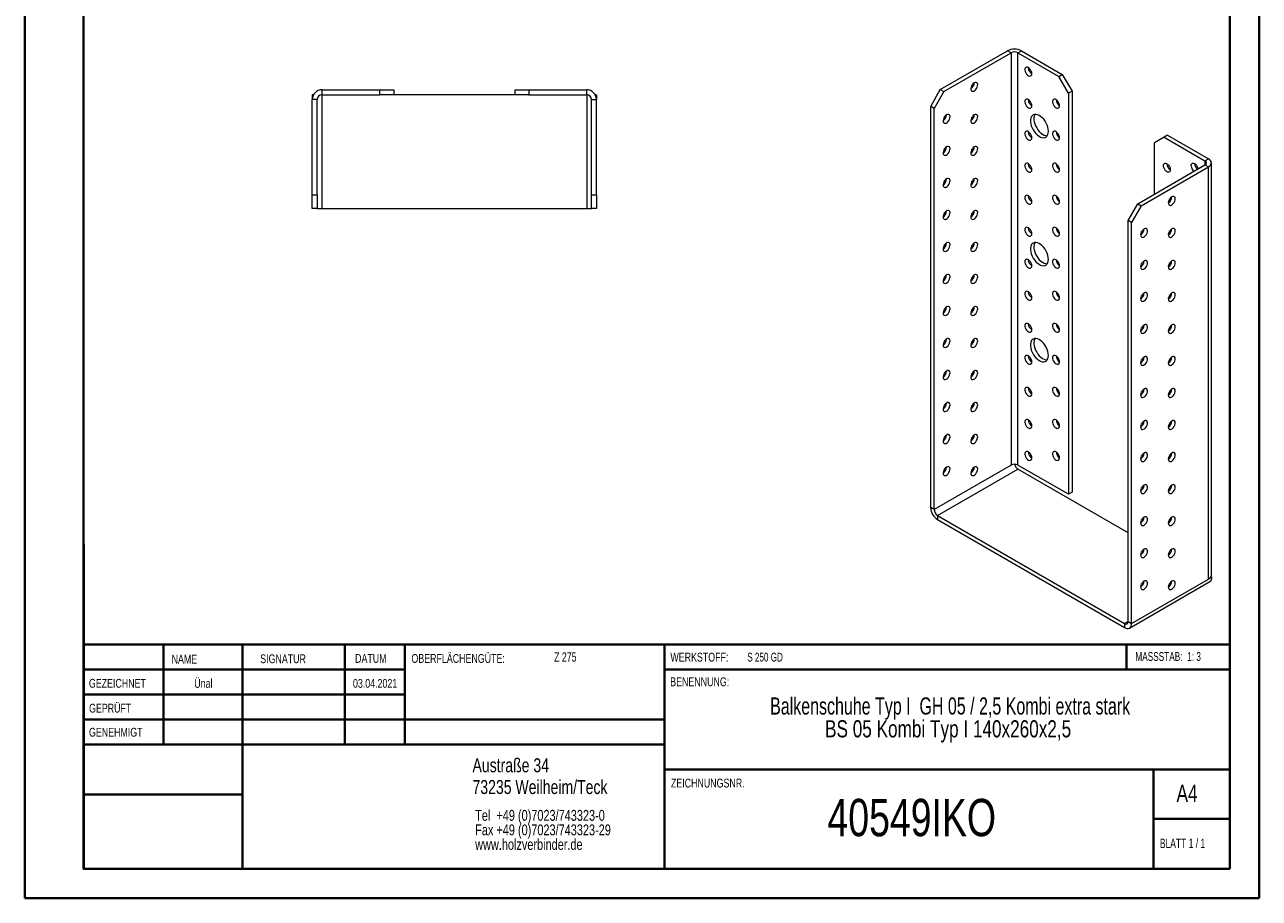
# Model space of a CAD drawing. Header units: millimetres. Extents: x 0 to 210, y 0 to 297.
# Tile 1 of 2: x 0 to 210, y 0 to 149. Entities that reach past the tile are written whole.
import ezdxf

# ---------------------------------------------------------------- set-up
doc = ezdxf.new("R2010")
doc.units = ezdxf.units.MM
doc.styles.add('SLDTEXTSTYLE0', font='TXT', dxfattribs={"width": 0.75})
doc.styles.add('SLDTEXTSTYLE1', font='TXT', dxfattribs={"width": 0.681818})
doc.styles.add('SLDTEXTSTYLE2', font='TXT', dxfattribs={"width": 0.7})
doc.styles.add('SLDTEXTSTYLE3', font='TXT', dxfattribs={"width": 0.6875})
doc.styles.add('SLDTEXTSTYLE4', font='TXT', dxfattribs={"width": 0.69898})

# ---------------------------------------------------------------- blocks, each defined once
blk = doc.blocks.new('SW_NOTE_0')
at = {"color": 0, "linetype": 'Continuous', "lineweight": 0, "char_height": 1.8521, "attachment_point": 1, "style": 'SLDTEXTSTYLE0'}
for s, insert in [('Tel  +49 (0)7023/743323-0', (0, 2.39)), ('Fax +49 (0)7023/743323-29', (0, -0.08)), ('www.holzverbinder.de', (0, -2.55))]:
    blk.add_mtext(s, dxfattribs=dict(at, insert=insert))
blk = doc.blocks.new('SW_NOTE_1')
at = {"color": 0, "linetype": 'Continuous', "lineweight": 0, "char_height": 2.9104, "attachment_point": 2}
for s, insert, style in [('Balkenschuhe Typ I  GH 05 / 2,5 Kombi extra stark', (45.38, 3.75), 'SLDTEXTSTYLE4'), ('BS 05 Kombi Typ I 140x260x2,5', (45.04, -0.13), 'SLDTEXTSTYLE0')]:
    blk.add_mtext(s, dxfattribs=dict(at, insert=insert, style=style))

msp = doc.modelspace()

# ---------------------------------------------------------------- linework, layer by layer
at = {"color": 7, "linetype": 'Continuous', "lineweight": 40}
for p, q in [((0.08, 0.21), (0.08, 297.21)), ((210.08, 0.21), (210.08, 297.21)), ((10.08, 5.21), (10.08, 292.21)), ((205.08, 5.21), (205.08, 292.21)), ((10.11, 60.37), (10.11, 5.12)), ((205.08, 43.37), (10.11, 43.37)), ((23.71, 43.37), (23.71, 26.37)), ((37.1, 43.37), (37.1, 5.12)), ((54.51, 43.37), (54.51, 26.37)), ((64.71, 26.37), (64.71, 43.37)), ((108.91, 43.37), (108.91, 5.12)), ((187.47, 39.12), (187.47, 43.37)), ((64.71, 39.1), (10.11, 39.1)), ((205.08, 39.12), (108.91, 39.12)), ((64.71, 34.87), (10.11, 34.87)), ((108.91, 30.62), (10.11, 30.62)), ((108.91, 26.37), (10.11, 26.37)), ((108.91, 22.12), (205.08, 22.12)), ((192.08, 5.21), (192.08, 22.21)), ((37.1, 17.87), (10.11, 17.87)), ((10.11, 13.71), (10.08, 13.71)), ((205.08, 13.71), (192.08, 13.71)), ((10.11, 9.46), (10.08, 9.46)), ((10.08, 5.21), (205.08, 5.21)), ((205.08, 5.21), (180.99, 5.21)), ((0.08, 0.21), (210.08, 0.21))]:
    msp.add_line(p, q, dxfattribs=at)
at = {"color": 7, "linetype": 'Continuous', "lineweight": 15}
for p, q in [((155.82, 137.68), (167.26, 144.28)), ((156.41, 137.34), (167.85, 143.94)), ((167.85, 143.94), (167.26, 144.28)), ((167.85, 143.94), (167.85, 73.85)), ((169.02, 143.94), (169.61, 144.28)), ((169.02, 73.85), (169.02, 143.94)), ((169.02, 143.94), (175.98, 139.93)), ((169.61, 144.28), (176.57, 140.27)), ((175.98, 139.93), (176.57, 140.27)), ((177.63, 137.07), (175.98, 139.93)), ((176.57, 140.27), (178.22, 137.41)), ((49, 136.81), (49, 135.98)), ((49.23, 136.81), (49, 136.81)), ((50.67, 136.81), (50.67, 137.65)), ((50.67, 137.65), (60.5, 137.65)), ((50.67, 136.81), (60.5, 136.81)), ((50.67, 117.48), (50.67, 136.81)), ((60.5, 136.81), (60.5, 137.65)), ((60.5, 137.65), (62.84, 137.65)), ((62.84, 136.81), (60.5, 136.81)), ((62.84, 137.65), (62.84, 136.81)), ((83.5, 136.81), (62.84, 136.81)), ((83.5, 136.81), (83.5, 137.65)), ((83.5, 137.65), (85.84, 137.65)), ((85.84, 136.81), (83.5, 136.81)), ((85.84, 137.65), (85.84, 136.81)), ((85.84, 137.65), (95.67, 137.65)), ((85.84, 136.81), (95.67, 136.81)), ((95.67, 136.81), (95.67, 137.65)), ((95.67, 136.81), (95.67, 117.48)), ((97.11, 136.81), (97.34, 136.81)), ((97.34, 136.81), (97.34, 135.98)), ((154.18, 134.82), (155.82, 137.68)), ((156.41, 137.34), (154.76, 134.48)), ((155.82, 137.68), (156.41, 137.34)), ((178.22, 137.41), (177.63, 137.07)), ((177.63, 137.07), (177.63, 68.89)), ((178.22, 137.41), (178.22, 69.23)), ((49.84, 135.98), (49, 135.98)), ((49, 119.81), (49, 135.98)), ((49.84, 119.81), (49.84, 135.98)), ((96.5, 135.98), (97.34, 135.98)), ((96.5, 119.81), (96.5, 135.98)), ((97.34, 119.81), (97.34, 135.98)), ((154.76, 134.48), (154.18, 134.82)), ((154.18, 66.64), (154.18, 134.82)), ((154.76, 66.3), (154.76, 134.48)), ((193.89, 129.58), (192.24, 128.63)), ((192.24, 119.92), (192.24, 128.63)), ((194.48, 129.92), (193.89, 129.58)), ((193.89, 129.58), (200.84, 125.57)), ((194.48, 129.92), (201.43, 125.91)), ((189.41, 118.29), (200.84, 124.89)), ((190, 117.95), (201.43, 124.55)), ((200.84, 125.57), (201.43, 125.91)), ((200.84, 125.57), (200.84, 124.89)), ((200.84, 124.89), (201.43, 124.55)), ((201.43, 54.46), (201.43, 124.55)), ((201.92, 55.14), (201.92, 125.23)), ((49, 119.81), (49.84, 119.81)), ((49, 117.48), (49, 119.81)), ((49.84, 119.81), (49.84, 117.48)), ((96.5, 119.81), (97.34, 119.81)), ((96.5, 117.48), (96.5, 119.81)), ((97.34, 119.81), (97.34, 117.48)), ((187.76, 115.43), (189.41, 118.29)), ((190, 117.95), (188.35, 115.09)), ((189.41, 118.29), (190, 117.95)), ((49.84, 117.48), (49, 117.48)), ((49.84, 117.48), (50.67, 117.48)), ((50.67, 117.48), (95.67, 117.48)), ((95.67, 117.48), (96.5, 117.48)), ((97.34, 117.48), (96.5, 117.48)), ((188.35, 115.09), (187.76, 115.43)), ((187.76, 47.25), (187.76, 115.43)), ((188.35, 46.91), (188.35, 115.09)), ((167.85, 73.85), (154.76, 66.3)), ((177.63, 68.89), (169.02, 73.85)), ((155.35, 65.28), (169.02, 73.17)), ((187.76, 62.35), (169.02, 73.17)), ((178.22, 69.23), (177.63, 68.89)), ((154.76, 66.3), (154.18, 66.64)), ((155.35, 65.28), (155.35, 64.6)), ((155.35, 65.28), (187.17, 46.91)), ((155.35, 64.6), (187.17, 46.23)), ((194.95, 58.89), (194.72, 59.02)), ((202.02, 54.8), (201.43, 54.46)), ((201.86, 54.89), (202.02, 54.8)), ((188.01, 46.15), (201.68, 54.04)), ((188.35, 46.91), (201.43, 54.46)), ((187.76, 47.25), (187.17, 46.91)), ((187.17, 46.91), (187.17, 46.23)), ((187.76, 47.25), (188.35, 46.91))]:
    msp.add_line(p, q, dxfattribs=at)
at = {"color": 7, "linetype": 'Continuous', "lineweight": 0}
for p, q in [((64.71, 39.12), (10.11, 39.12)), ((23.71, 5.21), (23.71, 5.12)), ((54.51, 5.21), (54.51, 5.12))]:
    msp.add_line(p, q, dxfattribs=at)
at = {"color": 7, "linetype": 'Continuous', "lineweight": 15, "flags": 128}
for points in [[(171.38, 140.4), (171.36, 140.62), (171.28, 140.84), (171.16, 141.06), (171.01, 141.25), (170.84, 141.39), (170.66, 141.48), (170.5, 141.5), (170.36, 141.45), (170.26, 141.34), (170.21, 141.18), (170.21, 140.98), (170.26, 140.75), (170.36, 140.53), (170.5, 140.32), (170.66, 140.15), (170.84, 140.04), (171.01, 139.98), (171.16, 140), (171.28, 140.08), (171.36, 140.22), (171.38, 140.4)], [(161.6, 138.84), (161.43, 138.71), (161.27, 138.53), (161.14, 138.31), (161.05, 138.09), (161.01, 137.87), (161.03, 137.67), (161.09, 137.52), (161.2, 137.43), (161.34, 137.4), (161.51, 137.43), (161.69, 137.53), (161.86, 137.69), (162, 137.89), (162.11, 138.11), (162.17, 138.34), (162.19, 138.55), (162.15, 138.72), (162.06, 138.85), (161.93, 138.91), (161.77, 138.91), (161.6, 138.84)], [(171.38, 134.96), (171.36, 135.17), (171.28, 135.4), (171.16, 135.62), (171.01, 135.81), (170.84, 135.95), (170.66, 136.04), (170.5, 136.06), (170.36, 136.01), (170.26, 135.9), (170.21, 135.74), (170.21, 135.53), (170.26, 135.31), (170.36, 135.08), (170.5, 134.88), (170.66, 134.71), (170.84, 134.59), (171.01, 134.54), (171.16, 134.55), (171.28, 134.63), (171.36, 134.77), (171.38, 134.96)], [(176.1, 134.96), (176.07, 135.17), (175.99, 135.4), (175.87, 135.62), (175.72, 135.81), (175.55, 135.95), (175.37, 136.04), (175.21, 136.06), (175.07, 136.01), (174.98, 135.9), (174.92, 135.74), (174.92, 135.53), (174.98, 135.31), (175.07, 135.08), (175.21, 134.88), (175.37, 134.71), (175.55, 134.59), (175.72, 134.54), (175.87, 134.55), (175.99, 134.63), (176.07, 134.77), (176.1, 134.96)], [(156.89, 133.39), (156.71, 133.26), (156.55, 133.08), (156.42, 132.87), (156.34, 132.64), (156.3, 132.42), (156.31, 132.23), (156.38, 132.08), (156.48, 131.98), (156.63, 131.95), (156.8, 131.99), (156.97, 132.09), (157.14, 132.25), (157.29, 132.45), (157.4, 132.67), (157.46, 132.89), (157.47, 133.1), (157.43, 133.28), (157.35, 133.4), (157.22, 133.47), (157.06, 133.46), (156.89, 133.39)], [(161.6, 133.39), (161.43, 133.26), (161.27, 133.08), (161.14, 132.87), (161.05, 132.64), (161.01, 132.42), (161.03, 132.23), (161.09, 132.08), (161.2, 131.98), (161.34, 131.95), (161.51, 131.99), (161.69, 132.09), (161.86, 132.25), (162, 132.44), (162.11, 132.67), (162.17, 132.89), (162.19, 133.1), (162.15, 133.28), (162.06, 133.4), (161.93, 133.47), (161.77, 133.46), (161.6, 133.39)], [(174.21, 130.6), (174.19, 130.93), (174.11, 131.28), (173.99, 131.64), (173.83, 131.99), (173.63, 132.32), (173.4, 132.63), (173.15, 132.9), (172.88, 133.12), (172.61, 133.29), (172.34, 133.41), (172.08, 133.46), (171.83, 133.45), (171.62, 133.38), (171.44, 133.24), (171.3, 133.05), (171.2, 132.81), (171.15, 132.53), (171.15, 132.21), (171.2, 131.87), (171.3, 131.52), (171.44, 131.16), (171.62, 130.82), (171.83, 130.5), (172.08, 130.21), (172.34, 129.96), (172.61, 129.76), (172.88, 129.62), (173.15, 129.53), (173.4, 129.51), (173.63, 129.55), (173.83, 129.66), (173.99, 129.82), (174.11, 130.04), (174.19, 130.3), (174.21, 130.6)], [(171.93, 133.46), (171.89, 133.39), (171.79, 133.15), (171.74, 132.87), (171.74, 132.55), (171.79, 132.21), (171.89, 131.86), (172.03, 131.5), (172.21, 131.16), (172.42, 130.84), (172.66, 130.55), (172.93, 130.3), (173.2, 130.1), (173.47, 129.96), (173.74, 129.87), (173.99, 129.85), (174.01, 129.85)], [(171.38, 129.51), (171.36, 129.73), (171.28, 129.96), (171.16, 130.17), (171.01, 130.36), (170.84, 130.51), (170.66, 130.59), (170.5, 130.61), (170.36, 130.57), (170.26, 130.46), (170.21, 130.29), (170.21, 130.09), (170.26, 129.87), (170.36, 129.64), (170.5, 129.43), (170.66, 129.27), (170.84, 129.15), (171.01, 129.1), (171.16, 129.11), (171.28, 129.19), (171.36, 129.33), (171.38, 129.51)], [(176.1, 129.51), (176.07, 129.73), (175.99, 129.96), (175.87, 130.17), (175.72, 130.36), (175.55, 130.51), (175.37, 130.59), (175.21, 130.61), (175.07, 130.57), (174.98, 130.46), (174.92, 130.29), (174.92, 130.09), (174.98, 129.87), (175.07, 129.64), (175.21, 129.44), (175.37, 129.27), (175.55, 129.15), (175.72, 129.1), (175.87, 129.11), (175.99, 129.19), (176.07, 129.33), (176.1, 129.51)], [(156.89, 127.95), (156.71, 127.82), (156.55, 127.64), (156.42, 127.43), (156.34, 127.2), (156.3, 126.98), (156.31, 126.79), (156.38, 126.63), (156.48, 126.54), (156.63, 126.51), (156.8, 126.55), (156.97, 126.65), (157.14, 126.8), (157.29, 127), (157.4, 127.22), (157.46, 127.45), (157.47, 127.66), (157.43, 127.83), (157.35, 127.96), (157.22, 128.02), (157.06, 128.02), (156.89, 127.95)], [(161.6, 127.95), (161.43, 127.82), (161.27, 127.64), (161.14, 127.43), (161.05, 127.2), (161.01, 126.98), (161.03, 126.79), (161.09, 126.63), (161.2, 126.54), (161.34, 126.51), (161.51, 126.55), (161.69, 126.65), (161.86, 126.8), (162, 127), (162.11, 127.22), (162.17, 127.45), (162.19, 127.66), (162.15, 127.83), (162.06, 127.96), (161.93, 128.02), (161.77, 128.02), (161.6, 127.95)], [(171.38, 124.07), (171.36, 124.29), (171.28, 124.51), (171.16, 124.73), (171.01, 124.92), (170.84, 125.06), (170.66, 125.15), (170.5, 125.17), (170.36, 125.12), (170.26, 125.01), (170.21, 124.85), (170.21, 124.65), (170.26, 124.42), (170.36, 124.2), (170.5, 123.99), (170.66, 123.82), (170.84, 123.71), (171.01, 123.65), (171.16, 123.67), (171.28, 123.75), (171.36, 123.88), (171.38, 124.07)], [(176.1, 124.07), (176.07, 124.29), (175.99, 124.51), (175.87, 124.73), (175.72, 124.92), (175.55, 125.06), (175.37, 125.15), (175.21, 125.17), (175.07, 125.12), (174.98, 125.01), (174.92, 124.85), (174.92, 124.65), (174.98, 124.42), (175.07, 124.2), (175.21, 123.99), (175.37, 123.82), (175.55, 123.71), (175.72, 123.65), (175.87, 123.67), (175.99, 123.75), (176.07, 123.89), (176.1, 124.07)], [(193.77, 124.75), (193.8, 124.94), (193.88, 125.08), (193.99, 125.16), (194.15, 125.17), (194.32, 125.12), (194.49, 125), (194.66, 124.83), (194.79, 124.63), (194.89, 124.4), (194.94, 124.18), (194.94, 123.97), (194.89, 123.81), (194.79, 123.7), (194.66, 123.65), (194.49, 123.67), (194.32, 123.76), (194.15, 123.9), (193.99, 124.09), (193.88, 124.31), (193.8, 124.54), (193.77, 124.75)], [(198.49, 124.75), (198.51, 124.94), (198.59, 125.08), (198.71, 125.16), (198.86, 125.17), (199.03, 125.12), (199.21, 125), (199.37, 124.83), (199.51, 124.63), (199.61, 124.4), (199.66, 124.2)], [(156.89, 122.51), (156.71, 122.38), (156.55, 122.2), (156.42, 121.98), (156.34, 121.76), (156.3, 121.54), (156.31, 121.34), (156.38, 121.19), (156.48, 121.1), (156.63, 121.06), (156.8, 121.1), (156.97, 121.2), (157.14, 121.36), (157.29, 121.56), (157.4, 121.78), (157.46, 122.01), (157.47, 122.22), (157.43, 122.39), (157.35, 122.52), (157.22, 122.58), (157.06, 122.58), (156.89, 122.51)], [(161.6, 122.51), (161.43, 122.38), (161.27, 122.2), (161.14, 121.98), (161.05, 121.76), (161.01, 121.54), (161.03, 121.34), (161.09, 121.19), (161.2, 121.09), (161.34, 121.06), (161.51, 121.1), (161.69, 121.2), (161.86, 121.36), (162, 121.56), (162.11, 121.78), (162.17, 122.01), (162.19, 122.22), (162.15, 122.39), (162.06, 122.52), (161.93, 122.58), (161.77, 122.58), (161.6, 122.51)], [(171.38, 118.63), (171.36, 118.84), (171.28, 119.07), (171.16, 119.29), (171.01, 119.48), (170.84, 119.62), (170.66, 119.71), (170.5, 119.73), (170.36, 119.68), (170.26, 119.57), (170.21, 119.4), (170.21, 119.2), (170.26, 118.98), (170.36, 118.75), (170.5, 118.55), (170.66, 118.38), (170.84, 118.26), (171.01, 118.21), (171.16, 118.22), (171.28, 118.3), (171.36, 118.44), (171.38, 118.63)], [(176.1, 118.63), (176.07, 118.84), (175.99, 119.07), (175.87, 119.29), (175.72, 119.48), (175.55, 119.62), (175.37, 119.71), (175.21, 119.73), (175.07, 119.68), (174.98, 119.57), (174.92, 119.41), (174.92, 119.2), (174.98, 118.98), (175.07, 118.75), (175.21, 118.55), (175.37, 118.38), (175.55, 118.26), (175.72, 118.21), (175.87, 118.22), (175.99, 118.3), (176.07, 118.44), (176.1, 118.63)], [(195.19, 119.45), (195.01, 119.32), (194.86, 119.14), (194.73, 118.92), (194.64, 118.7), (194.6, 118.48), (194.61, 118.28), (194.68, 118.13), (194.79, 118.04), (194.93, 118.01), (195.1, 118.04), (195.28, 118.14), (195.44, 118.3), (195.59, 118.5), (195.7, 118.72), (195.76, 118.95), (195.77, 119.16), (195.74, 119.33), (195.65, 119.46), (195.52, 119.52), (195.36, 119.52), (195.19, 119.45)], [(194.88, 118.67), (194.74, 118.8), (194.69, 118.85)], [(194.83, 119.11), (194.89, 118.96), (194.94, 118.75)], [(156.89, 117.06), (156.71, 116.93), (156.55, 116.75), (156.42, 116.54), (156.34, 116.31), (156.3, 116.09), (156.31, 115.9), (156.38, 115.75), (156.48, 115.65), (156.63, 115.62), (156.8, 115.66), (156.97, 115.76), (157.14, 115.92), (157.29, 116.11), (157.4, 116.34), (157.46, 116.56), (157.47, 116.77), (157.43, 116.95), (157.35, 117.07), (157.22, 117.14), (157.06, 117.13), (156.89, 117.06)], [(161.6, 117.06), (161.43, 116.93), (161.27, 116.75), (161.14, 116.54), (161.05, 116.31), (161.01, 116.09), (161.03, 115.9), (161.09, 115.75), (161.2, 115.65), (161.34, 115.62), (161.51, 115.66), (161.69, 115.76), (161.86, 115.92), (162, 116.11), (162.11, 116.34), (162.17, 116.56), (162.19, 116.77), (162.15, 116.95), (162.06, 117.07), (161.93, 117.14), (161.77, 117.13), (161.6, 117.06)], [(171.38, 113.18), (171.36, 113.4), (171.28, 113.63), (171.16, 113.84), (171.01, 114.03), (170.84, 114.18), (170.66, 114.26), (170.5, 114.28), (170.36, 114.24), (170.26, 114.12), (170.21, 113.96), (170.21, 113.76), (170.26, 113.53), (170.36, 113.31), (170.5, 113.1), (170.66, 112.94), (170.84, 112.82), (171.01, 112.77), (171.16, 112.78), (171.28, 112.86), (171.36, 113), (171.38, 113.18)], [(176.1, 113.18), (176.07, 113.4), (175.99, 113.63), (175.87, 113.84), (175.72, 114.03), (175.55, 114.18), (175.37, 114.26), (175.21, 114.28), (175.07, 114.24), (174.98, 114.13), (174.92, 113.96), (174.92, 113.76), (174.98, 113.53), (175.07, 113.31), (175.21, 113.1), (175.37, 112.94), (175.55, 112.82), (175.72, 112.77), (175.87, 112.78), (175.99, 112.86), (176.07, 113), (176.1, 113.18)], [(190.47, 114), (190.3, 113.87), (190.14, 113.69), (190.01, 113.48), (189.92, 113.26), (189.89, 113.03), (189.9, 112.84), (189.96, 112.69), (190.07, 112.59), (190.22, 112.56), (190.39, 112.6), (190.56, 112.7), (190.73, 112.86), (190.87, 113.06), (190.98, 113.28), (191.05, 113.5), (191.06, 113.71), (191.02, 113.89), (190.93, 114.01), (190.81, 114.08), (190.65, 114.07), (190.47, 114)], [(195.19, 114), (195.01, 113.87), (194.86, 113.69), (194.73, 113.48), (194.64, 113.25), (194.6, 113.03), (194.61, 112.84), (194.68, 112.69), (194.79, 112.59), (194.93, 112.56), (195.1, 112.6), (195.28, 112.7), (195.44, 112.86), (195.59, 113.06), (195.7, 113.28), (195.76, 113.5), (195.77, 113.71), (195.74, 113.89), (195.65, 114.01), (195.52, 114.08), (195.36, 114.07), (195.19, 114)], [(194.88, 113.23), (194.74, 113.36), (194.69, 113.4)], [(194.83, 113.66), (194.89, 113.51), (194.94, 113.31)], [(156.89, 111.62), (156.71, 111.49), (156.55, 111.31), (156.42, 111.1), (156.34, 110.87), (156.3, 110.65), (156.31, 110.46), (156.38, 110.3), (156.48, 110.21), (156.63, 110.18), (156.8, 110.21), (156.97, 110.32), (157.14, 110.47), (157.29, 110.67), (157.4, 110.89), (157.46, 111.12), (157.47, 111.33), (157.43, 111.5), (157.35, 111.63), (157.22, 111.69), (157.06, 111.69), (156.89, 111.62)], [(161.6, 111.62), (161.43, 111.49), (161.27, 111.31), (161.14, 111.1), (161.05, 110.87), (161.01, 110.65), (161.03, 110.45), (161.09, 110.3), (161.2, 110.21), (161.34, 110.18), (161.51, 110.21), (161.69, 110.32), (161.86, 110.47), (162, 110.67), (162.11, 110.89), (162.17, 111.12), (162.19, 111.33), (162.15, 111.5), (162.06, 111.63), (161.93, 111.69), (161.77, 111.69), (161.6, 111.62)], [(174.21, 108.83), (174.19, 109.16), (174.11, 109.51), (173.99, 109.86), (173.83, 110.21), (173.63, 110.54), (173.4, 110.85), (173.15, 111.12), (172.88, 111.35), (172.61, 111.52), (172.34, 111.63), (172.08, 111.69), (171.83, 111.68), (171.62, 111.6), (171.44, 111.47), (171.3, 111.28), (171.2, 111.04), (171.15, 110.75), (171.15, 110.44), (171.2, 110.09), (171.3, 109.74), (171.44, 109.39), (171.62, 109.05), (171.83, 108.72), (172.08, 108.43), (172.34, 108.18), (172.61, 107.99), (172.88, 107.84), (173.15, 107.76), (173.4, 107.74), (173.63, 107.78), (173.83, 107.88), (173.99, 108.05), (174.11, 108.26), (174.19, 108.53), (174.21, 108.83)], [(171.93, 111.69), (171.89, 111.62), (171.79, 111.38), (171.74, 111.09), (171.74, 110.78), (171.79, 110.43), (171.89, 110.08), (172.03, 109.73), (172.21, 109.39), (172.42, 109.06), (172.66, 108.77), (172.93, 108.53), (173.2, 108.33), (173.47, 108.18), (173.74, 108.1), (173.99, 108.08), (174.01, 108.08)], [(171.38, 107.74), (171.36, 107.96), (171.28, 108.18), (171.16, 108.4), (171.01, 108.59), (170.84, 108.73), (170.66, 108.82), (170.5, 108.84), (170.36, 108.79), (170.26, 108.68), (170.21, 108.52), (170.21, 108.31), (170.26, 108.09), (170.36, 107.87), (170.5, 107.66), (170.66, 107.49), (170.84, 107.38), (171.01, 107.32), (171.16, 107.34), (171.28, 107.42), (171.36, 107.55), (171.38, 107.74)], [(176.1, 107.74), (176.07, 107.96), (175.99, 108.18), (175.87, 108.4), (175.72, 108.59), (175.55, 108.73), (175.37, 108.82), (175.21, 108.84), (175.07, 108.79), (174.98, 108.68), (174.92, 108.52), (174.92, 108.31), (174.98, 108.09), (175.07, 107.87), (175.21, 107.66), (175.37, 107.49), (175.55, 107.38), (175.72, 107.32), (175.87, 107.34), (175.99, 107.42), (176.07, 107.55), (176.1, 107.74)], [(190.47, 108.56), (190.3, 108.43), (190.14, 108.25), (190.01, 108.04), (189.92, 107.81), (189.89, 107.59), (189.9, 107.4), (189.96, 107.24), (190.07, 107.15), (190.22, 107.12), (190.39, 107.16), (190.56, 107.26), (190.73, 107.41), (190.87, 107.61), (190.98, 107.83), (191.05, 108.06), (191.06, 108.27), (191.02, 108.44), (190.93, 108.57), (190.81, 108.63), (190.65, 108.63), (190.47, 108.56)], [(195.19, 108.56), (195.01, 108.43), (194.86, 108.25), (194.73, 108.04), (194.64, 107.81), (194.6, 107.59), (194.61, 107.4), (194.68, 107.24), (194.79, 107.15), (194.93, 107.12), (195.1, 107.16), (195.28, 107.26), (195.44, 107.41), (195.59, 107.61), (195.7, 107.83), (195.76, 108.06), (195.77, 108.27), (195.74, 108.44), (195.65, 108.57), (195.52, 108.63), (195.36, 108.63), (195.19, 108.56)], [(194.88, 107.79), (194.74, 107.91), (194.69, 107.96)], [(194.83, 108.22), (194.89, 108.07), (194.94, 107.87)], [(156.89, 106.18), (156.71, 106.04), (156.55, 105.87), (156.42, 105.65), (156.34, 105.43), (156.3, 105.21), (156.31, 105.01), (156.38, 104.86), (156.48, 104.76), (156.63, 104.73), (156.8, 104.77), (156.97, 104.87), (157.14, 105.03), (157.29, 105.23), (157.4, 105.45), (157.46, 105.67), (157.47, 105.88), (157.43, 106.06), (157.35, 106.18), (157.22, 106.25), (157.06, 106.25), (156.89, 106.18)], [(161.6, 106.17), (161.43, 106.04), (161.27, 105.86), (161.14, 105.65), (161.05, 105.43), (161.01, 105.21), (161.03, 105.01), (161.09, 104.86), (161.2, 104.76), (161.34, 104.73), (161.51, 104.77), (161.69, 104.87), (161.86, 105.03), (162, 105.23), (162.11, 105.45), (162.17, 105.67), (162.19, 105.88), (162.15, 106.06), (162.06, 106.18), (161.93, 106.25), (161.77, 106.24), (161.6, 106.17)], [(171.38, 102.3), (171.36, 102.51), (171.28, 102.74), (171.16, 102.96), (171.01, 103.15), (170.84, 103.29), (170.66, 103.38), (170.5, 103.4), (170.36, 103.35), (170.26, 103.24), (170.21, 103.07), (170.21, 102.87), (170.26, 102.65), (170.36, 102.42), (170.5, 102.22), (170.66, 102.05), (170.84, 101.93), (171.01, 101.88), (171.16, 101.89), (171.28, 101.97), (171.36, 102.11), (171.38, 102.3)], [(176.1, 102.3), (176.07, 102.51), (175.99, 102.74), (175.87, 102.96), (175.72, 103.15), (175.55, 103.29), (175.37, 103.38), (175.21, 103.4), (175.07, 103.35), (174.98, 103.24), (174.92, 103.07), (174.92, 102.87), (174.98, 102.65), (175.07, 102.42), (175.21, 102.22), (175.37, 102.05), (175.55, 101.93), (175.72, 101.88), (175.87, 101.89), (175.99, 101.97), (176.07, 102.11), (176.1, 102.3)], [(190.47, 103.12), (190.3, 102.99), (190.14, 102.81), (190.01, 102.59), (189.92, 102.37), (189.89, 102.15), (189.9, 101.95), (189.96, 101.8), (190.07, 101.71), (190.22, 101.68), (190.39, 101.71), (190.56, 101.81), (190.73, 101.97), (190.87, 102.17), (190.98, 102.39), (191.05, 102.62), (191.06, 102.83), (191.02, 103), (190.93, 103.13), (190.81, 103.19), (190.65, 103.19), (190.47, 103.12)], [(195.19, 103.12), (195.01, 102.99), (194.86, 102.81), (194.73, 102.59), (194.64, 102.37), (194.6, 102.15), (194.61, 101.95), (194.68, 101.8), (194.79, 101.71), (194.93, 101.67), (195.1, 101.71), (195.28, 101.81), (195.44, 101.97), (195.59, 102.17), (195.7, 102.39), (195.76, 102.62), (195.77, 102.83), (195.74, 103), (195.65, 103.13), (195.52, 103.19), (195.36, 103.19), (195.19, 103.12)], [(156.89, 100.73), (156.71, 100.6), (156.55, 100.42), (156.42, 100.21), (156.34, 99.98), (156.3, 99.76), (156.31, 99.57), (156.38, 99.42), (156.48, 99.32), (156.63, 99.29), (156.8, 99.33), (156.97, 99.43), (157.14, 99.59), (157.29, 99.78), (157.4, 100.01), (157.46, 100.23), (157.47, 100.44), (157.43, 100.62), (157.35, 100.74), (157.22, 100.8), (157.06, 100.8), (156.89, 100.73)], [(161.6, 100.73), (161.43, 100.6), (161.27, 100.42), (161.14, 100.21), (161.05, 99.98), (161.01, 99.76), (161.03, 99.57), (161.09, 99.42), (161.2, 99.32), (161.34, 99.29), (161.51, 99.33), (161.69, 99.43), (161.86, 99.59), (162, 99.78), (162.11, 100.01), (162.17, 100.23), (162.19, 100.44), (162.15, 100.62), (162.06, 100.74), (161.93, 100.8), (161.77, 100.8), (161.6, 100.73)], [(194.88, 102.34), (194.74, 102.47), (194.69, 102.52)], [(194.83, 102.78), (194.89, 102.63), (194.94, 102.42)], [(171.38, 96.85), (171.36, 97.07), (171.28, 97.29), (171.16, 97.51), (171.01, 97.7), (170.84, 97.85), (170.66, 97.93), (170.5, 97.95), (170.36, 97.9), (170.26, 97.79), (170.21, 97.63), (170.21, 97.43), (170.26, 97.2), (170.36, 96.98), (170.5, 96.77), (170.66, 96.6), (170.84, 96.49), (171.01, 96.43), (171.16, 96.45), (171.28, 96.53), (171.36, 96.67), (171.38, 96.85)], [(176.1, 96.85), (176.07, 97.07), (175.99, 97.3), (175.87, 97.51), (175.72, 97.7), (175.55, 97.85), (175.37, 97.93), (175.21, 97.95), (175.07, 97.9), (174.98, 97.79), (174.92, 97.63), (174.92, 97.43), (174.98, 97.2), (175.07, 96.98), (175.21, 96.77), (175.37, 96.61), (175.55, 96.49), (175.72, 96.44), (175.87, 96.45), (175.99, 96.53), (176.07, 96.67), (176.1, 96.85)], [(190.47, 97.67), (190.3, 97.54), (190.14, 97.36), (190.01, 97.15), (189.92, 96.92), (189.89, 96.7), (189.9, 96.51), (189.96, 96.36), (190.07, 96.26), (190.22, 96.23), (190.39, 96.27), (190.56, 96.37), (190.73, 96.53), (190.87, 96.72), (190.98, 96.95), (191.05, 97.17), (191.06, 97.38), (191.02, 97.56), (190.93, 97.68), (190.81, 97.75), (190.65, 97.74), (190.47, 97.67)], [(195.19, 97.67), (195.01, 97.54), (194.86, 97.36), (194.73, 97.15), (194.64, 96.92), (194.6, 96.7), (194.61, 96.51), (194.68, 96.36), (194.79, 96.26), (194.93, 96.23), (195.1, 96.27), (195.28, 96.37), (195.44, 96.53), (195.59, 96.72), (195.7, 96.95), (195.76, 97.17), (195.77, 97.38), (195.74, 97.56), (195.65, 97.68), (195.52, 97.75), (195.36, 97.74), (195.19, 97.67)], [(194.88, 96.9), (194.74, 97.03), (194.69, 97.07)], [(194.83, 97.33), (194.89, 97.18), (194.94, 96.98)], [(156.89, 95.29), (156.71, 95.16), (156.55, 94.98), (156.42, 94.77), (156.34, 94.54), (156.3, 94.32), (156.31, 94.12), (156.38, 93.97), (156.48, 93.88), (156.63, 93.85), (156.8, 93.88), (156.97, 93.99), (157.14, 94.14), (157.29, 94.34), (157.4, 94.56), (157.46, 94.79), (157.47, 95), (157.43, 95.17), (157.35, 95.3), (157.22, 95.36), (157.06, 95.36), (156.89, 95.29)], [(161.6, 95.29), (161.43, 95.16), (161.27, 94.98), (161.14, 94.77), (161.05, 94.54), (161.01, 94.32), (161.03, 94.12), (161.09, 93.97), (161.2, 93.88), (161.34, 93.85), (161.51, 93.88), (161.69, 93.98), (161.86, 94.14), (162, 94.34), (162.11, 94.56), (162.17, 94.79), (162.19, 95), (162.15, 95.17), (162.06, 95.3), (161.93, 95.36), (161.77, 95.36), (161.6, 95.29)], [(174.21, 92.5), (174.19, 92.83), (174.11, 93.18), (173.99, 93.53), (173.83, 93.88), (173.63, 94.21), (173.4, 94.52), (173.15, 94.79), (172.88, 95.02), (172.61, 95.19), (172.34, 95.3), (172.08, 95.36), (171.83, 95.35), (171.62, 95.27), (171.44, 95.14), (171.3, 94.95), (171.2, 94.71), (171.15, 94.42), (171.15, 94.1), (171.2, 93.76), (171.3, 93.41), (171.44, 93.06), (171.62, 92.71), (171.83, 92.39), (172.08, 92.1), (172.34, 91.85), (172.61, 91.65), (172.88, 91.51), (173.15, 91.43), (173.4, 91.4), (173.63, 91.45), (173.83, 91.55), (173.99, 91.72), (174.11, 91.93), (174.19, 92.2), (174.21, 92.5)], [(171.93, 95.36), (171.89, 95.29), (171.79, 95.05), (171.74, 94.76), (171.74, 94.44), (171.79, 94.1), (171.89, 93.75), (172.03, 93.4), (172.21, 93.05), (172.42, 92.73), (172.66, 92.44), (172.93, 92.19), (173.2, 91.99), (173.47, 91.85), (173.74, 91.77), (173.99, 91.75), (174.01, 91.75)], [(171.38, 91.41), (171.36, 91.62), (171.28, 91.85), (171.16, 92.07), (171.01, 92.26), (170.84, 92.4), (170.66, 92.49), (170.5, 92.51), (170.36, 92.46), (170.26, 92.35), (170.21, 92.19), (170.21, 91.98), (170.26, 91.76), (170.36, 91.54), (170.5, 91.33), (170.66, 91.16), (170.84, 91.04), (171.01, 90.99), (171.16, 91), (171.28, 91.08), (171.36, 91.22), (171.38, 91.41)], [(176.1, 91.41), (176.07, 91.62), (175.99, 91.85), (175.87, 92.07), (175.72, 92.26), (175.55, 92.4), (175.37, 92.49), (175.21, 92.51), (175.07, 92.46), (174.98, 92.35), (174.92, 92.19), (174.92, 91.98), (174.98, 91.76), (175.07, 91.54), (175.21, 91.33), (175.37, 91.16), (175.55, 91.05), (175.72, 90.99), (175.87, 91.01), (175.99, 91.08), (176.07, 91.22), (176.1, 91.41)], [(190.47, 92.23), (190.3, 92.1), (190.14, 91.92), (190.01, 91.71), (189.92, 91.48), (189.89, 91.26), (189.9, 91.07), (189.96, 90.91), (190.07, 90.82), (190.22, 90.79), (190.39, 90.83), (190.56, 90.93), (190.73, 91.08), (190.87, 91.28), (190.98, 91.5), (191.05, 91.73), (191.06, 91.94), (191.02, 92.11), (190.93, 92.24), (190.81, 92.3), (190.65, 92.3), (190.47, 92.23)], [(195.19, 92.23), (195.01, 92.1), (194.86, 91.92), (194.73, 91.71), (194.64, 91.48), (194.6, 91.26), (194.61, 91.07), (194.68, 90.91), (194.79, 90.82), (194.93, 90.79), (195.1, 90.82), (195.28, 90.93), (195.44, 91.08), (195.59, 91.28), (195.7, 91.5), (195.76, 91.73), (195.77, 91.94), (195.74, 92.11), (195.65, 92.24), (195.52, 92.3), (195.36, 92.3), (195.19, 92.23)], [(194.88, 91.46), (194.74, 91.58), (194.69, 91.63)], [(194.83, 91.89), (194.89, 91.74), (194.94, 91.54)], [(156.89, 89.84), (156.71, 89.71), (156.55, 89.53), (156.42, 89.32), (156.34, 89.1), (156.3, 88.88), (156.31, 88.68), (156.38, 88.53), (156.48, 88.43), (156.63, 88.4), (156.8, 88.44), (156.97, 88.54), (157.14, 88.7), (157.29, 88.9), (157.4, 89.12), (157.46, 89.34), (157.47, 89.55), (157.43, 89.73), (157.35, 89.85), (157.22, 89.92), (157.06, 89.91), (156.89, 89.84)], [(161.6, 89.84), (161.43, 89.71), (161.27, 89.53), (161.14, 89.32), (161.05, 89.1), (161.01, 88.88), (161.03, 88.68), (161.09, 88.53), (161.2, 88.43), (161.34, 88.4), (161.51, 88.44), (161.69, 88.54), (161.86, 88.7), (162, 88.9), (162.11, 89.12), (162.17, 89.34), (162.19, 89.55), (162.15, 89.73), (162.06, 89.85), (161.93, 89.92), (161.77, 89.91), (161.6, 89.84)], [(171.38, 85.96), (171.36, 86.18), (171.28, 86.41), (171.16, 86.63), (171.01, 86.81), (170.84, 86.96), (170.66, 87.04), (170.5, 87.06), (170.36, 87.02), (170.26, 86.91), (170.21, 86.74), (170.21, 86.54), (170.26, 86.32), (170.36, 86.09), (170.5, 85.89), (170.66, 85.72), (170.84, 85.6), (171.01, 85.55), (171.16, 85.56), (171.28, 85.64), (171.36, 85.78), (171.38, 85.96)], [(176.1, 85.97), (176.07, 86.18), (175.99, 86.41), (175.87, 86.63), (175.72, 86.81), (175.55, 86.96), (175.37, 87.04), (175.21, 87.06), (175.07, 87.02), (174.98, 86.91), (174.92, 86.74), (174.92, 86.54), (174.98, 86.32), (175.07, 86.09), (175.21, 85.89), (175.37, 85.72), (175.55, 85.6), (175.72, 85.55), (175.87, 85.56), (175.99, 85.64), (176.07, 85.78), (176.1, 85.97)], [(190.47, 86.79), (190.3, 86.65), (190.14, 86.48), (190.01, 86.26), (189.92, 86.04), (189.89, 85.82), (189.9, 85.62), (189.96, 85.47), (190.07, 85.37), (190.22, 85.34), (190.39, 85.38), (190.56, 85.48), (190.73, 85.64), (190.87, 85.84), (190.98, 86.06), (191.05, 86.29), (191.06, 86.5), (191.02, 86.67), (190.93, 86.8), (190.81, 86.86), (190.65, 86.86), (190.47, 86.79)], [(195.19, 86.79), (195.01, 86.65), (194.86, 86.48), (194.73, 86.26), (194.64, 86.04), (194.6, 85.82), (194.61, 85.62), (194.68, 85.47), (194.79, 85.37), (194.93, 85.34), (195.1, 85.38), (195.28, 85.48), (195.44, 85.64), (195.59, 85.84), (195.7, 86.06), (195.76, 86.28), (195.77, 86.49), (195.74, 86.67), (195.65, 86.79), (195.52, 86.86), (195.36, 86.86), (195.19, 86.79)], [(194.88, 86.01), (194.74, 86.14), (194.69, 86.19)], [(194.83, 86.44), (194.89, 86.3), (194.94, 86.09)], [(156.89, 84.4), (156.71, 84.27), (156.55, 84.09), (156.42, 83.88), (156.34, 83.65), (156.3, 83.43), (156.31, 83.24), (156.38, 83.09), (156.48, 82.99), (156.63, 82.96), (156.8, 83), (156.97, 83.1), (157.14, 83.25), (157.29, 83.45), (157.4, 83.67), (157.46, 83.9), (157.47, 84.11), (157.43, 84.29), (157.35, 84.41), (157.22, 84.47), (157.06, 84.47), (156.89, 84.4)], [(161.6, 84.4), (161.43, 84.27), (161.27, 84.09), (161.14, 83.88), (161.05, 83.65), (161.01, 83.43), (161.03, 83.24), (161.09, 83.09), (161.2, 82.99), (161.34, 82.96), (161.51, 83), (161.69, 83.1), (161.86, 83.25), (162, 83.45), (162.11, 83.67), (162.17, 83.9), (162.19, 84.11), (162.15, 84.29), (162.06, 84.41), (161.93, 84.47), (161.77, 84.47), (161.6, 84.4)], [(171.38, 80.52), (171.36, 80.74), (171.28, 80.96), (171.16, 81.18), (171.01, 81.37), (170.84, 81.51), (170.66, 81.6), (170.5, 81.62), (170.36, 81.57), (170.26, 81.46), (170.21, 81.3), (170.21, 81.1), (170.26, 80.87), (170.36, 80.65), (170.5, 80.44), (170.66, 80.27), (170.84, 80.16), (171.01, 80.1), (171.16, 80.12), (171.28, 80.2), (171.36, 80.34), (171.38, 80.52)], [(176.1, 80.52), (176.07, 80.74), (175.99, 80.96), (175.87, 81.18), (175.72, 81.37), (175.55, 81.52), (175.37, 81.6), (175.21, 81.62), (175.07, 81.57), (174.98, 81.46), (174.92, 81.3), (174.92, 81.1), (174.98, 80.87), (175.07, 80.65), (175.21, 80.44), (175.37, 80.27), (175.55, 80.16), (175.72, 80.1), (175.87, 80.12), (175.99, 80.2), (176.07, 80.34), (176.1, 80.52)], [(190.47, 81.34), (190.3, 81.21), (190.14, 81.03), (190.01, 80.82), (189.92, 80.59), (189.89, 80.37), (189.9, 80.18), (189.96, 80.03), (190.07, 79.93), (190.22, 79.9), (190.39, 79.94), (190.56, 80.04), (190.73, 80.2), (190.87, 80.39), (190.98, 80.62), (191.05, 80.84), (191.06, 81.05), (191.02, 81.23), (190.93, 81.35), (190.81, 81.42), (190.65, 81.41), (190.47, 81.34)], [(195.19, 81.34), (195.01, 81.21), (194.86, 81.03), (194.73, 80.82), (194.64, 80.59), (194.6, 80.37), (194.61, 80.18), (194.68, 80.03), (194.79, 79.93), (194.93, 79.9), (195.1, 79.94), (195.28, 80.04), (195.44, 80.2), (195.59, 80.39), (195.7, 80.62), (195.76, 80.84), (195.77, 81.05), (195.74, 81.23), (195.65, 81.35), (195.52, 81.41), (195.36, 81.41), (195.19, 81.34)], [(194.88, 80.57), (194.74, 80.69), (194.69, 80.74)], [(194.83, 81), (194.89, 80.85), (194.94, 80.65)], [(156.89, 78.96), (156.71, 78.83), (156.55, 78.65), (156.42, 78.44), (156.34, 78.21), (156.3, 77.99), (156.31, 77.79), (156.38, 77.64), (156.48, 77.55), (156.63, 77.52), (156.8, 77.55), (156.97, 77.65), (157.14, 77.81), (157.29, 78.01), (157.4, 78.23), (157.46, 78.46), (157.47, 78.67), (157.43, 78.84), (157.35, 78.97), (157.22, 79.03), (157.06, 79.03), (156.89, 78.96)], [(161.6, 78.96), (161.43, 78.83), (161.27, 78.65), (161.14, 78.43), (161.05, 78.21), (161.01, 77.99), (161.03, 77.79), (161.09, 77.64), (161.2, 77.55), (161.34, 77.52), (161.51, 77.55), (161.69, 77.65), (161.86, 77.81), (162, 78.01), (162.11, 78.23), (162.17, 78.46), (162.19, 78.67), (162.15, 78.84), (162.06, 78.97), (161.93, 79.03), (161.77, 79.03), (161.6, 78.96)], [(171.38, 75.08), (171.36, 75.29), (171.28, 75.52), (171.16, 75.74), (171.01, 75.93), (170.84, 76.07), (170.66, 76.16), (170.5, 76.18), (170.36, 76.13), (170.26, 76.02), (170.21, 75.86), (170.21, 75.65), (170.26, 75.43), (170.36, 75.2), (170.5, 75), (170.66, 74.83), (170.84, 74.71), (171.01, 74.66), (171.16, 74.67), (171.28, 74.75), (171.36, 74.89), (171.38, 75.08)], [(176.1, 75.08), (176.07, 75.29), (175.99, 75.52), (175.87, 75.74), (175.72, 75.93), (175.55, 76.07), (175.37, 76.16), (175.21, 76.18), (175.07, 76.13), (174.98, 76.02), (174.92, 75.86), (174.92, 75.65), (174.98, 75.43), (175.07, 75.2), (175.21, 75), (175.37, 74.83), (175.55, 74.71), (175.72, 74.66), (175.87, 74.67), (175.99, 74.75), (176.07, 74.89), (176.1, 75.08)], [(190.47, 75.9), (190.3, 75.77), (190.14, 75.59), (190.01, 75.38), (189.92, 75.15), (189.89, 74.93), (189.9, 74.73), (189.96, 74.58), (190.07, 74.49), (190.22, 74.46), (190.39, 74.49), (190.56, 74.6), (190.73, 74.75), (190.87, 74.95), (190.98, 75.17), (191.05, 75.4), (191.06, 75.61), (191.02, 75.78), (190.93, 75.91), (190.81, 75.97), (190.65, 75.97), (190.47, 75.9)], [(195.19, 75.9), (195.01, 75.77), (194.86, 75.59), (194.73, 75.38), (194.64, 75.15), (194.6, 74.93), (194.61, 74.73), (194.68, 74.58), (194.79, 74.49), (194.93, 74.46), (195.1, 74.49), (195.28, 74.6), (195.44, 74.75), (195.59, 74.95), (195.7, 75.17), (195.76, 75.4), (195.77, 75.61), (195.74, 75.78), (195.65, 75.91), (195.52, 75.97), (195.36, 75.97), (195.19, 75.9)], [(156.89, 73.51), (156.71, 73.38), (156.55, 73.2), (156.42, 72.99), (156.34, 72.77), (156.3, 72.54), (156.31, 72.35), (156.38, 72.2), (156.48, 72.1), (156.63, 72.07), (156.8, 72.11), (156.97, 72.21), (157.14, 72.37), (157.29, 72.57), (157.4, 72.79), (157.46, 73.01), (157.47, 73.22), (157.43, 73.4), (157.35, 73.52), (157.22, 73.59), (157.06, 73.58), (156.89, 73.51)], [(161.6, 73.51), (161.43, 73.38), (161.27, 73.2), (161.14, 72.99), (161.05, 72.76), (161.01, 72.54), (161.03, 72.35), (161.09, 72.2), (161.2, 72.1), (161.34, 72.07), (161.51, 72.11), (161.69, 72.21), (161.86, 72.37), (162, 72.57), (162.11, 72.79), (162.17, 73.01), (162.19, 73.22), (162.15, 73.4), (162.06, 73.52), (161.93, 73.59), (161.77, 73.58), (161.6, 73.51)], [(194.88, 75.12), (194.74, 75.25), (194.69, 75.3)], [(194.83, 75.56), (194.89, 75.41), (194.94, 75.2)], [(190.47, 70.45), (190.3, 70.32), (190.14, 70.14), (190.01, 69.93), (189.92, 69.71), (189.89, 69.49), (189.9, 69.29), (189.96, 69.14), (190.07, 69.04), (190.22, 69.01), (190.39, 69.05), (190.56, 69.15), (190.73, 69.31), (190.87, 69.51), (190.98, 69.73), (191.05, 69.95), (191.06, 70.16), (191.02, 70.34), (190.93, 70.46), (190.81, 70.53), (190.65, 70.52), (190.47, 70.45)], [(195.19, 70.45), (195.01, 70.32), (194.86, 70.14), (194.73, 69.93), (194.64, 69.71), (194.6, 69.49), (194.61, 69.29), (194.68, 69.14), (194.79, 69.04), (194.93, 69.01), (195.1, 69.05), (195.28, 69.15), (195.44, 69.31), (195.59, 69.51), (195.7, 69.73), (195.76, 69.95), (195.77, 70.16), (195.74, 70.34), (195.65, 70.46), (195.52, 70.53), (195.36, 70.52), (195.19, 70.45)], [(194.88, 69.68), (194.74, 69.81), (194.69, 69.86)], [(194.83, 70.11), (194.89, 69.97), (194.94, 69.76)], [(190.47, 65.01), (190.3, 64.88), (190.14, 64.7), (190.01, 64.49), (189.92, 64.26), (189.89, 64.04), (189.9, 63.85), (189.96, 63.7), (190.07, 63.6), (190.22, 63.57), (190.39, 63.61), (190.56, 63.71), (190.73, 63.87), (190.87, 64.06), (190.98, 64.28), (191.05, 64.51), (191.06, 64.72), (191.02, 64.9), (190.93, 65.02), (190.81, 65.08), (190.65, 65.08), (190.47, 65.01)], [(195.19, 65.01), (195.01, 64.88), (194.86, 64.7), (194.73, 64.49), (194.64, 64.26), (194.6, 64.04), (194.61, 63.85), (194.68, 63.7), (194.79, 63.6), (194.93, 63.57), (195.1, 63.61), (195.28, 63.71), (195.44, 63.86), (195.59, 64.06), (195.7, 64.28), (195.76, 64.51), (195.77, 64.72), (195.74, 64.9), (195.65, 65.02), (195.52, 65.08), (195.36, 65.08), (195.19, 65.01)], [(194.88, 64.24), (194.74, 64.36), (194.69, 64.41)], [(194.83, 64.67), (194.89, 64.52), (194.94, 64.32)], [(190.47, 59.57), (190.3, 59.44), (190.14, 59.26), (190.01, 59.05), (189.92, 58.82), (189.89, 58.6), (189.9, 58.4), (189.96, 58.25), (190.07, 58.16), (190.22, 58.13), (190.39, 58.16), (190.56, 58.26), (190.73, 58.42), (190.87, 58.62), (190.98, 58.84), (191.05, 59.07), (191.06, 59.28), (191.02, 59.45), (190.93, 59.58), (190.81, 59.64), (190.65, 59.64), (190.47, 59.57)], [(195.19, 59.57), (195.01, 59.44), (194.86, 59.26), (194.73, 59.04), (194.64, 58.82), (194.6, 58.6), (194.61, 58.4), (194.68, 58.25), (194.79, 58.16), (194.93, 58.13), (195.1, 58.16), (195.28, 58.26), (195.44, 58.42), (195.59, 58.62), (195.7, 58.84), (195.76, 59.07), (195.77, 59.28), (195.74, 59.45), (195.65, 59.58), (195.52, 59.64), (195.36, 59.64), (195.19, 59.57)], [(201.92, 55.14), (201.91, 55.02), (201.86, 54.89)], [(190.47, 54.12), (190.3, 53.99), (190.14, 53.81), (190.01, 53.6), (189.92, 53.38), (189.89, 53.16), (189.9, 52.96), (189.96, 52.81), (190.07, 52.71), (190.22, 52.68), (190.39, 52.72), (190.56, 52.82), (190.73, 52.98), (190.87, 53.18), (190.98, 53.4), (191.05, 53.62), (191.06, 53.83), (191.02, 54.01), (190.93, 54.13), (190.81, 54.2), (190.65, 54.19), (190.47, 54.12)], [(195.19, 54.12), (195.01, 53.99), (194.86, 53.81), (194.73, 53.6), (194.64, 53.37), (194.6, 53.15), (194.61, 52.96), (194.68, 52.81), (194.79, 52.71), (194.93, 52.68), (195.1, 52.72), (195.28, 52.82), (195.44, 52.98), (195.59, 53.18), (195.7, 53.4), (195.76, 53.62), (195.77, 53.83), (195.74, 54.01), (195.65, 54.13), (195.52, 54.2), (195.36, 54.19), (195.19, 54.12)]]:
    msp.add_lwpolyline(points, dxfattribs=at)
at = {"color": 7, "linetype": 'Continuous', "lineweight": 15}
for centre, radius, start, end in [((168.44, 142), 2.56, 62.6097, 117.3903), ((168.44, 142.8), 1.28, 62.6097, 117.3903), ((172.04, 141.46), 1.25, 181.9344, 238.0602), ((160.35, 138.88), 1.25, 301.9397, 358.0657), ((50.67, 135.98), 1.67, 90, 180), ((50.67, 135.98), 0.833, 90, 180), ((95.67, 135.98), 1.67, 0, 90), ((95.67, 135.98), 0.833, 0, 90), ((172.04, 136.02), 1.25, 181.9344, 238.0602), ((176.76, 136.02), 1.25, 181.9344, 238.0602), ((155.63, 133.44), 1.25, 301.9397, 358.0657), ((160.35, 133.44), 1.25, 301.9397, 358.0657), ((172.04, 130.58), 1.25, 181.9344, 238.0602), ((176.76, 130.58), 1.25, 181.9344, 238.0602), ((155.63, 127.99), 1.25, 301.9397, 358.0657), ((160.35, 127.99), 1.25, 301.9397, 358.0657), ((172.04, 125.13), 1.25, 181.9344, 238.0602), ((176.76, 125.13), 1.25, 181.9344, 238.0602), ((195.61, 125.13), 1.25, 181.8888, 238.1112), ((199.78, 124.81), 1.29, 182.6715, 231.2062), ((200.37, 125.15), 1.29, 182.6715, 231.2062), ((200.72, 125.23), 0.364, 290.7834, 69.2166), ((201.18, 125.23), 0.728, 290.7834, 69.2166), ((155.63, 122.55), 1.25, 301.9397, 358.0657), ((160.35, 122.55), 1.25, 301.9397, 358.0657), ((172.04, 119.69), 1.25, 181.9344, 238.0602), ((176.76, 119.69), 1.25, 181.9344, 238.0602), ((193.94, 119.49), 1.25, 301.9397, 358.0657), ((155.63, 117.1), 1.25, 301.9397, 358.0657), ((160.35, 117.1), 1.25, 301.9397, 358.0657), ((172.04, 114.25), 1.25, 181.9344, 238.0602), ((176.76, 114.25), 1.25, 181.9344, 238.0602), ((189.22, 114.05), 1.25, 301.9397, 358.0657), ((193.94, 114.05), 1.25, 301.9397, 358.0657), ((155.63, 111.66), 1.25, 301.9397, 358.0657), ((160.35, 111.66), 1.25, 301.9397, 358.0657), ((172.04, 108.8), 1.25, 181.9344, 238.0602), ((176.76, 108.8), 1.25, 181.9344, 238.0602), ((189.22, 108.6), 1.25, 301.9397, 358.0657), ((193.94, 108.6), 1.25, 301.9397, 358.0657), ((155.63, 106.22), 1.25, 301.9397, 358.0657), ((160.35, 106.22), 1.25, 301.9397, 358.0657), ((172.04, 103.36), 1.25, 181.9344, 238.0602), ((176.76, 103.36), 1.25, 181.9344, 238.0602), ((189.22, 103.16), 1.25, 301.9397, 358.0657), ((193.94, 103.16), 1.25, 301.9397, 358.0657), ((155.63, 100.77), 1.25, 301.9397, 358.0657), ((160.35, 100.77), 1.25, 301.9397, 358.0657), ((172.04, 97.92), 1.25, 181.9344, 238.0602), ((176.76, 97.92), 1.25, 181.9344, 238.0602), ((189.22, 97.71), 1.25, 301.9397, 358.0657), ((193.94, 97.71), 1.25, 301.9397, 358.0657), ((155.63, 95.33), 1.25, 301.9397, 358.0657), ((160.35, 95.33), 1.25, 301.9397, 358.0657), ((172.04, 92.47), 1.25, 181.9344, 238.0602), ((176.76, 92.47), 1.25, 181.9344, 238.0602), ((189.22, 92.27), 1.25, 301.9397, 358.0657), ((193.94, 92.27), 1.25, 301.9397, 358.0657), ((155.63, 89.89), 1.25, 301.9397, 358.0657), ((160.35, 89.89), 1.25, 301.9397, 358.0657), ((172.04, 87.03), 1.25, 181.9344, 238.0602), ((176.76, 87.03), 1.25, 181.9344, 238.0602), ((189.22, 86.83), 1.25, 301.9397, 358.0657), ((193.94, 86.83), 1.25, 301.9397, 358.0657), ((155.63, 84.44), 1.25, 301.9397, 358.0657), ((160.35, 84.44), 1.25, 301.9397, 358.0657), ((172.04, 81.58), 1.25, 181.9344, 238.0602), ((176.76, 81.58), 1.25, 181.9344, 238.0602), ((189.22, 81.38), 1.25, 301.9397, 358.0657), ((193.94, 81.38), 1.25, 301.9397, 358.0657), ((155.63, 79), 1.25, 301.9397, 358.0657), ((160.35, 79), 1.25, 301.9397, 358.0657), ((172.04, 76.14), 1.25, 181.9344, 238.0602), ((176.76, 76.14), 1.25, 181.9344, 238.0602), ((189.22, 75.94), 1.25, 301.9397, 358.0657), ((193.94, 75.94), 1.25, 301.9397, 358.0657), ((155.63, 73.56), 1.25, 301.9397, 358.0657), ((160.35, 73.56), 1.25, 301.9397, 358.0657), ((168.44, 72.72), 1.28, 62.6097, 117.3903), ((169.74, 74.27), 1.31, 192.2445, 236.976), ((189.22, 70.5), 1.25, 301.9397, 358.0657), ((193.94, 70.5), 1.25, 301.9397, 358.0657), ((156.73, 66.76), 2.56, 182.6055, 237.3945), ((156.04, 66.36), 1.28, 182.6055, 237.3945), ((189.22, 65.05), 1.25, 301.9397, 358.0657), ((193.94, 65.05), 1.25, 301.9397, 358.0657), ((189.22, 59.61), 1.25, 301.9397, 358.0657), ((193.94, 59.61), 1.25, 301.9397, 358.0657), ((200.96, 55.37), 1.02, 297.6449, 332.3489), ((201.23, 54.7), 0.799, 304.0564, 7.2558), ((189.22, 54.17), 1.25, 301.9397, 358.0657), ((193.94, 54.17), 1.25, 301.9397, 358.0657), ((187.4, 47.19), 0.364, 230.7967, 9.214), ((187.63, 46.79), 0.728, 230.7967, 9.214)]:
    msp.add_arc(centre, radius, start, end, dxfattribs=at)

# ---------------------------------------------------------------- block references
at = {"color": 7, "linetype": 'Continuous', "lineweight": 0}
for name, p in [('SW_NOTE_1', (112.11, 30.61)), ('SW_NOTE_0', (76.7, 12.85))]:
    msp.add_blockref(name, p, dxfattribs=at)

# ---------------------------------------------------------------- texts
for s, insert, char_height, attachment_point, style in [('OBERFLÄCHENGÜTE:', (65.86, 41.74), 1.5, 1, 'SLDTEXTSTYLE0'), ('Z 275', (90.14, 42.03), 1.587, 1, 'SLDTEXTSTYLE2'), ('MASSSTAB:  1: 3', (188.99, 42.07), 1.5, 1, 'SLDTEXTSTYLE2'), ('NAME', (25.07, 41.62), 1.5, 1, 'SLDTEXTSTYLE0'), ('SIGNATUR', (40.14, 41.68), 1.5, 1, 'SLDTEXTSTYLE0'), ('DATUM', (56.28, 41.74), 1.5, 1, 'SLDTEXTSTYLE0'), ('WERKSTOFF:', (109.91, 41.96), 1.5, 1, 'SLDTEXTSTYLE0'), ('S 250 GD', (122.99, 41.96), 1.5, 1, 'SLDTEXTSTYLE3'), ('Ünal', (30.47, 37.5), 1.499, 2, 'SLDTEXTSTYLE0'), ('BENENNUNG:', (109.88, 37.77), 1.5, 1, 'SLDTEXTSTYLE0'), ('GEZEICHNET', (11, 37.51), 1.5, 1, 'SLDTEXTSTYLE0'), ('03.04.2021', (59.68, 37.5), 1.499, 2, 'SLDTEXTSTYLE0'), ('GEPRÜFT', (11.03, 33.28), 1.5, 1, 'SLDTEXTSTYLE0'), ('GENEHMIGT', (11.02, 29.19), 1.5, 1, 'SLDTEXTSTYLE0'), ('Austraße 34', (76.25, 24.02), 2.3813, 1, 'SLDTEXTSTYLE0'), ('73235 Weilheim/Teck', (76.25, 20.32), 2.3813, 1, 'SLDTEXTSTYLE0'), ('ZEICHNUNGSNR.', (110, 20.55), 1.5, 1, 'SLDTEXTSTYLE0'), ('A4', (196, 19.52), 2.91, 1, 'SLDTEXTSTYLE0'), ('40549IKO', (150.96, 17.12), 6.35, 2, 'SLDTEXTSTYLE0'), ('BLATT 1 / 1', (193.16, 10.36), 1.5875, 1, 'SLDTEXTSTYLE1')]:
    msp.add_mtext(s, dxfattribs=dict(at, insert=insert, char_height=char_height, attachment_point=attachment_point, style=style))

doc.saveas('drawing.dxf')
